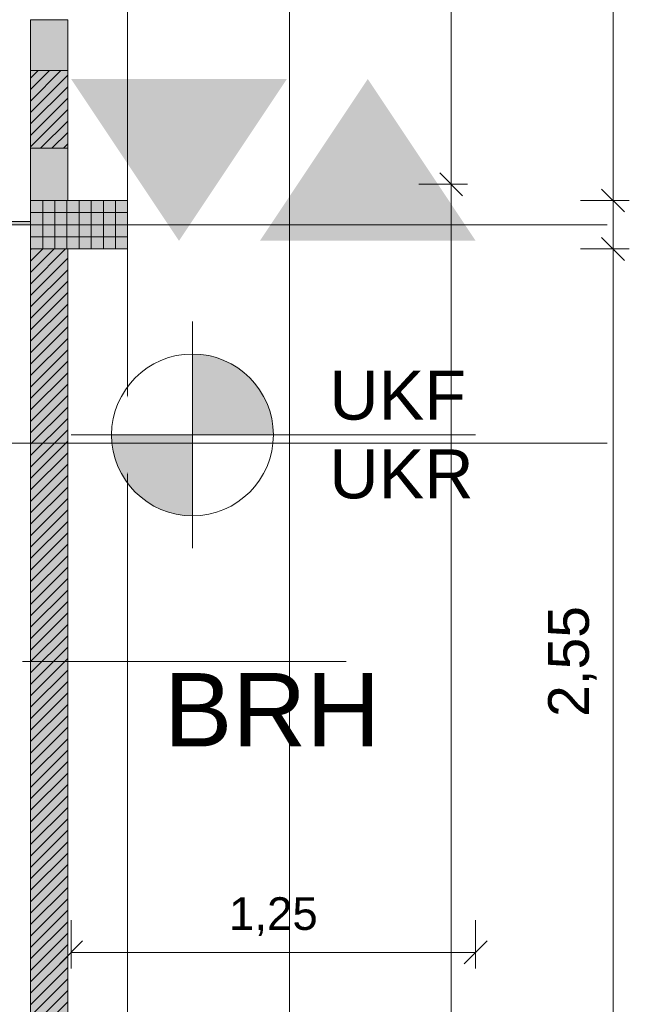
# Model space of a CAD drawing. Header units: metres. Extents: x -111 to 152, y -132 to 99.
# Tile 173 of 256: x 0.34 to 2.24, y -18.61 to -15.57. Entities that reach past the tile are written whole.
import ezdxf

# ---------------------------------------------------------------- set-up
doc = ezdxf.new("R2010")
doc.units = ezdxf.units.M
doc.header["$PDMODE"] = 1
doc.header["$PDSIZE"] = -2
doc.linetypes.add('Achsen 01', pattern=[5.291531, 3.175, -1.058062, 0.352704, -0.705764])
doc.linetypes.add('Raster 01', pattern=[2, 1, -1])
doc.layers.get('0').update_dxf_attribs({"lineweight": 25})
for name, color, linetype, lineweight, true_color in [('014_Fassadenarbeiten-000 Aufsicht Betonfertigteile', 7, 'Continuous', 9, 0xc0c0c0), ('014_Fassadenarbeiten-000 Aufsicht Filtermauerwerk', 7, 'Continuous', 9, 0xa6a6a6), ('032_Metallarbeiten-PR_Fassade', 7, 'Continuous', 13, 0x444444), ('AV1-Achsen', 1, 'Achsen 01', 18, 0xff0000), ('AV1-Raster', 7, 'Raster 01', 9, 0xa6a6a6)]:
    doc.layers.add(name, color=color, linetype=linetype, lineweight=lineweight, true_color=true_color)
for name, color, linetype, lineweight in [('014_Fassadenarbeiten-330 Betonfertigteile vertikal', 7, 'Continuous', 9), ('014_Fassadenarbeiten-330 Filtermauerwerk 11.5cm', 7, 'Continuous', 9), ('014_Fassadenarbeiten-330 Mauerwerk 11.5cm', 7, 'Continuous', 9), ('_1.35m (3D)', 7, 'Continuous', 9), ('_EG (2D)', 7, 'Continuous', 9), ('_GRU (2D)', 7, 'Continuous', 9), ('_Legende (2D)', 7, 'Continuous', 9), ('AV1-Schnitt Achsen', 7, 'Achsen 01', 18), ('Bemaßung-Bemaßung', 7, 'Continuous', 9), ('Keine', 7, 'Continuous', 9)]:
    doc.layers.add(name, color=color, linetype=linetype, lineweight=lineweight)
doc.layers.get('0').freeze()
doc.styles.add('Arial', font='arial.ttf')
doc.dimstyles.new('COE 50', dxfattribs={"dimtxt": 126.090495, "dimasz": 0.001414, "dimexe": 0.001, "dimexo": 0.01, "dimgap": 0.001, "dimtad": 1, "dimdec": 3, "dimtxsty": 'Arial', "dimblk": 'VW_SLASH-3', "dimblk1": 'VW_SLASH-3', "dimblk2": 'VW_SLASH-3', "dimcen": 0, "dimadec": 3, "dimazin": 0, "dimtfac": 0.8, "dimtdec": 3, "dimtix": 1, "dimtmove": 0, "dimatfit": 0, "dimldrblk": 'VW_SLASH-2', "dimfxl": 0.002, "dimfxlon": 1, "dimfrac": 2, "dimtolj": 1, "dimarcsym": 0})
pattern_1 = [(45, (0, 0), (0.01767767, -0.01767767), [])]

# ---------------------------------------------------------------- blocks, each defined once
blk = doc.blocks.new('Group-2')
at = {"layer": 'AV1-Raster'}
for p, q in [((1.35, -16.2), (-40.5, -16.2)), ((1.35, -17.55), (-40.5, -17.55))]:
    blk.add_line(p, q, dxfattribs=at)
blk = doc.blocks.new('1.35m (3D)')
at = {"layer": 'AV1-Raster', "color": 7}
blk.add_blockref('Group-2', (0, 0), dxfattribs=at)
blk = doc.blocks.new('VW_SLASH-3')
at = {"color": 0, "linetype": 'ByBlock', "lineweight": -2, "transparency": 16777216}
blk.add_line((0, 0), (-1, 0), dxfattribs=at)
at = {"color": 0, "linetype": 'Continuous', "lineweight": 15, "transparency": 16777216, "flags": 128}
blk.add_lwpolyline([(0.5, 0.5), (-0.5, -0.5)], dxfattribs=at)
blk = doc.blocks.new('*D403')
at = {"layer": 'Bemaßung-Bemaßung', "color": 0, "lineweight": -2}
for p, q in [((3.075, -13.5), (3.225, -13.5)), ((3.175, -16.1293), (3.175, -13.5707)), ((3.075, -16.2), (3.225, -16.2))]:
    blk.add_line(p, q, dxfattribs=at)
at = {"layer": 'Defpoints', "color": 0}
for p in [(0, -13.5), (3.175, -13.5), (0, -16.2)]:
    blk.add_point(p, dxfattribs=at)
at = {"layer": 'Bemaßung-Bemaßung', "color": 0, "lineweight": -2, "xscale": 0.070693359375, "yscale": 0.070693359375, "zscale": 0.070693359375}
for p, rotation in [((3.175, -13.5), 90), ((3.175, -16.2), 270)]:
    blk.add_blockref('VW_SLASH-3', p, dxfattribs=dict(at, rotation=rotation))
at = {"layer": 'Bemaßung-Bemaßung', "color": 0, "insert": (3.0492, -14.85), "char_height": 0.12609, "attachment_point": 5, "rotation": 90, "style": 'Arial'}
blk.add_mtext('\\A1;2,70', dxfattribs=at)
blk = doc.blocks.new('VW_SLASH-2')
at = {"color": 0, "linetype": 'ByBlock', "lineweight": -2, "transparency": 16777216}
blk.add_line((0, 0), (-1, 0), dxfattribs=at)
at = {"color": 0, "linetype": 'Continuous', "lineweight": 15, "transparency": 16777216, "flags": 128}
blk.add_lwpolyline([(0.5, 0.5), (-0.5, -0.5)], dxfattribs=at)
blk = doc.blocks.new('*D417')
at = {"layer": 'Bemaßung-Bemaßung', "color": 0, "lineweight": -2}
for p, q in [((2.075, -13.575), (2.225, -13.575)), ((2.175, -16.0543), (2.175, -13.6457)), ((2.075, -16.125), (2.225, -16.125))]:
    blk.add_line(p, q, dxfattribs=at)
at = {"layer": 'Defpoints', "color": 0}
for p in [(0.675, -13.575), (2.175, -13.575), (0.675, -16.125)]:
    blk.add_point(p, dxfattribs=at)
at = {"layer": 'Bemaßung-Bemaßung', "color": 0, "lineweight": -2, "xscale": 0.070693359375, "yscale": 0.070693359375, "zscale": 0.070693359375}
for p, rotation in [((2.175, -13.575), 90), ((2.175, -16.125), 270)]:
    blk.add_blockref('VW_SLASH-3', p, dxfattribs=dict(at, rotation=rotation))
at = {"layer": 'Bemaßung-Bemaßung', "color": 0, "insert": (2.0492, -14.85), "char_height": 0.12609, "attachment_point": 5, "rotation": 90, "style": 'Arial'}
blk.add_mtext('\\A1;2,55', dxfattribs=at)
blk = doc.blocks.new('*D418')
at = {"layer": 'Bemaßung-Bemaßung', "color": 0, "lineweight": -2}
for p, q in [((2.175, -16.0543), (2.175, -15.9836)), ((2.075, -16.125), (2.225, -16.125)), ((2.175, -16.275), (2.175, -16.125)), ((2.075, -16.275), (2.225, -16.275)), ((2.175, -16.3457), (2.175, -16.4164))]:
    blk.add_line(p, q, dxfattribs=at)
at = {"layer": 'Defpoints', "color": 0}
for p in [(0.675, -16.125), (2.175, -16.125), (0.675, -16.275)]:
    blk.add_point(p, dxfattribs=at)
at = {"layer": 'Bemaßung-Bemaßung', "color": 0, "lineweight": -2, "xscale": 0.070693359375, "yscale": 0.070693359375, "zscale": 0.070693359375}
for p, rotation in [((2.175, -16.125), 270), ((2.175, -16.275), 90)]:
    blk.add_blockref('VW_SLASH-3', p, dxfattribs=dict(at, rotation=rotation))
at = {"layer": 'Bemaßung-Bemaßung', "color": 0, "insert": (2.3644, -16.2), "char_height": 0.12609, "attachment_point": 5, "rotation": 90, "style": 'Arial'}
blk.add_mtext('\\A1;15', dxfattribs=at)
blk = doc.blocks.new('*D419')
at = {"layer": 'Bemaßung-Bemaßung', "color": 0, "lineweight": -2}
for p, q in [((2.075, -16.275), (2.225, -16.275)), ((2.175, -18.7543), (2.175, -16.3457)), ((2.075, -18.825), (2.225, -18.825))]:
    blk.add_line(p, q, dxfattribs=at)
at = {"layer": 'Defpoints', "color": 0}
for p in [(0.675, -16.275), (2.175, -16.275), (0.675, -18.825)]:
    blk.add_point(p, dxfattribs=at)
at = {"layer": 'Bemaßung-Bemaßung', "color": 0, "lineweight": -2, "xscale": 0.070693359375, "yscale": 0.070693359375, "zscale": 0.070693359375}
for p, rotation in [((2.175, -16.275), 90), ((2.175, -18.825), 270)]:
    blk.add_blockref('VW_SLASH-3', p, dxfattribs=dict(at, rotation=rotation))
at = {"layer": 'Bemaßung-Bemaßung', "color": 0, "insert": (2.0492, -17.55), "char_height": 0.12609, "attachment_point": 5, "rotation": 90, "style": 'Arial'}
blk.add_mtext('\\A1;2,55', dxfattribs=at)
blk = doc.blocks.new('*D431')
at = {"layer": 'Bemaßung-Bemaßung', "color": 0, "lineweight": -2}
for p, q in [((1.075, -8.25), (1.225, -8.25)), ((1.175, -21.4043), (1.175, -8.3207)), ((1.075, -21.475), (1.225, -21.475))]:
    blk.add_line(p, q, dxfattribs=at)
at = {"layer": 'Defpoints', "color": 0}
for p in [(-1.77, -8.25), (1.175, -8.25), (-2.7, -21.475)]:
    blk.add_point(p, dxfattribs=at)
at = {"layer": 'Bemaßung-Bemaßung', "color": 0, "lineweight": -2, "xscale": 0.070693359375, "yscale": 0.070693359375, "zscale": 0.070693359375}
for p, rotation in [((1.175, -8.25), 89.99999999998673), ((1.175, -21.475), 269.9999999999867)]:
    blk.add_blockref('VW_SLASH-3', p, dxfattribs=dict(at, rotation=rotation))
at = {"layer": 'Bemaßung-Bemaßung', "color": 0, "insert": (1.0283, -14.8625), "char_height": 0.12609, "attachment_point": 5, "rotation": 90, "style": 'Arial'}
blk.add_mtext('\\A1;13,22\\S5^ ;', dxfattribs=at)
blk = doc.blocks.new('*D597')
at = {"layer": 'Bemaßung-Bemaßung', "color": 0, "lineweight": -2}
for p, q in [((1.575, -16.075), (1.725, -16.075)), ((1.675, -16.1457), (1.675, -21.6543)), ((1.575, -21.725), (1.725, -21.725))]:
    blk.add_line(p, q, dxfattribs=at)
at = {"layer": 'Defpoints', "color": 0}
for p in [(0.125, -16.075), (0.125, -21.725), (1.675, -21.725)]:
    blk.add_point(p, dxfattribs=at)
at = {"layer": 'Bemaßung-Bemaßung', "color": 0, "lineweight": -2, "xscale": 0.070693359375, "yscale": 0.070693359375, "zscale": 0.070693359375}
for p, rotation in [((1.675, -16.075), 90.00000000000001), ((1.675, -21.725), 270)]:
    blk.add_blockref('VW_SLASH-3', p, dxfattribs=dict(at, rotation=rotation))
at = {"layer": 'Bemaßung-Bemaßung', "color": 0, "insert": (1.5492, -18.9), "char_height": 0.12609, "attachment_point": 5, "rotation": 90, "style": 'Arial'}
blk.add_mtext('\\A1;5,65', dxfattribs=at)
blk = doc.blocks.new('*D598')
at = {"layer": 'Bemaßung-Bemaßung', "color": 0, "lineweight": -2}
for p, q in [((1.575, -13.625), (1.725, -13.625)), ((1.675, -13.6957), (1.675, -16.0043)), ((1.575, -16.075), (1.725, -16.075))]:
    blk.add_line(p, q, dxfattribs=at)
at = {"layer": 'Defpoints', "color": 0}
for p in [(-0.125, -13.625), (0.125, -16.075), (1.675, -16.075)]:
    blk.add_point(p, dxfattribs=at)
at = {"layer": 'Bemaßung-Bemaßung', "color": 0, "lineweight": -2, "xscale": 0.070693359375, "yscale": 0.070693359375, "zscale": 0.070693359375}
for p, rotation in [((1.675, -13.625), 90.00000000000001), ((1.675, -16.075), 270)]:
    blk.add_blockref('VW_SLASH-3', p, dxfattribs=dict(at, rotation=rotation))
at = {"layer": 'Bemaßung-Bemaßung', "color": 0, "insert": (1.5492, -14.85), "char_height": 0.12609, "attachment_point": 5, "rotation": 90, "style": 'Arial'}
blk.add_mtext('\\A1;2,45', dxfattribs=at)
blk = doc.blocks.new('Group-765')
at = {"layer": 'Keine', "color": 7, "linetype": 'Continuous', "lineweight": 9, "transparency": 33554687}
for points in [[(0.5004, -15.7496), (0.8337, -16.2496), (1.167, -15.7496)], [(1.0837, -16.2496), (1.417, -15.7496), (1.7504, -16.2496)]]:
    blk.add_solid(points, dxfattribs=at)
blk = doc.blocks.new('Group-766')
at = {"layer": 'Keine', "color": 7, "transparency": 33554687, "char_height": 0.15131, "attachment_point": 4, "line_spacing_factor": 0.967718, "style": 'Arial'}
for s, insert in [('UKF', (1.298, -16.7279)), ('UKR', (1.298, -16.9713))]:
    blk.add_mtext(s, dxfattribs=dict(at, insert=insert))
at = {"color": 255, "linetype": 'Continuous', "lineweight": 9, "transparency": 33554687}
blk.add_wipeout([(0.8757, -17.0996), (0.6989, -17.0266), (0.6254, -16.8499), (0.6983, -16.6731), (0.875, -16.5996), (1.0519, -16.6725), (1.1254, -16.8492), (1.0524, -17.0261)], dxfattribs=at).dxf.layer = 'Keine'
at = {"layer": 'Keine', "linetype": 'Continuous', "lineweight": 0, "transparency": 33554687}
h = blk.add_hatch(color=7, dxfattribs=at)
edge = h.paths.add_edge_path()
edge.add_arc((0.8754, -16.8496), 0.25, 0, 90)
edge.add_line((0.8754, -16.5996), (0.8754, -16.8496))
edge.add_line((0.8754, -16.8496), (1.1254, -16.8496))
h = blk.add_hatch(color=7, dxfattribs=at)
edge = h.paths.add_edge_path()
edge.add_arc((0.8754, -16.8496), 0.25, 180, 270)
edge.add_line((0.8754, -17.0996), (0.8754, -16.8496))
edge.add_line((0.8754, -16.8496), (0.6254, -16.8496))
at = {"layer": 'Keine', "color": 7, "linetype": 'Continuous', "lineweight": 9, "transparency": 33554687}
for p, q in [((0.8754, -16.4996), (0.8754, -17.1996)), ((0.5004, -16.8496), (1.7504, -16.8496))]:
    blk.add_line(p, q, dxfattribs=at)
blk.add_circle((0.8754, -16.8496), 0.25, dxfattribs=at)
for start, end in [(0, 90), (180, 270)]:
    blk.add_arc((0.8754, -16.8496), 0.25, start, end, dxfattribs=at)
blk = doc.blocks.new('*D1949')
at = {"layer": 'Bemaßung-Bemaßung', "color": 0, "linetype": 'Continuous', "lineweight": -2, "transparency": 33554687}
for p, q in [((0.5004, -18.3492), (0.5004, -18.4992)), ((1.7504, -18.3492), (1.7504, -18.4992)), ((1.6797, -18.4492), (0.5711, -18.4492))]:
    blk.add_line(p, q, dxfattribs=at)
at = {"layer": 'Defpoints', "color": 0, "transparency": 33554687}
for p in [(0.5004, -18.1992), (1.7504, -18.1992), (0.5004, -18.4492)]:
    blk.add_point(p, dxfattribs=at)
at = {"layer": 'Bemaßung-Bemaßung', "color": 0, "lineweight": -2, "xscale": 0.070693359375, "yscale": 0.070693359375, "zscale": 0.070693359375, "rotation": 180}
blk.add_blockref('VW_SLASH-3', (0.5004, -18.4492), dxfattribs=at)
at = {"layer": 'Bemaßung-Bemaßung', "color": 0, "lineweight": -2, "xscale": 0.070693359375, "yscale": 0.070693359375, "zscale": 0.070693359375}
blk.add_blockref('VW_SLASH-3', (1.7504, -18.4492), dxfattribs=at)
at = {"layer": 'Bemaßung-Bemaßung', "color": 0, "lineweight": 25, "transparency": 33554687, "insert": (1.1254, -18.3385), "char_height": 0.10087, "attachment_point": 5, "style": 'Arial'}
blk.add_mtext('\\A1;1,25', dxfattribs=at)
blk = doc.blocks.new('Group-718')
at = {"layer": 'AV1-Achsen'}
blk.add_line((-43.35, -16.2), (4.2, -16.2), dxfattribs=at)
blk = doc.blocks.new('Group-723')
at = {"layer": 'AV1-Schnitt Achsen'}
blk.add_line((-43.35, -16.875), (4.2, -16.875), dxfattribs=at)
blk = doc.blocks.new('GRU (2D)')
at = {"layer": 'AV1-Achsen', "color": 7}
blk.add_blockref('Group-718', (0, 0), dxfattribs=at)
at = {"layer": 'AV1-Schnitt Achsen', "color": 7}
blk.add_blockref('Group-723', (0, 0), dxfattribs=at)
blk = doc.blocks.new('EG (2D)')
at = {"layer": '014_Fassadenarbeiten-000 Aufsicht Filtermauerwerk', "linetype": 'Continuous', "lineweight": 0, "true_color": 0xd19783, "transparency": 33554559}
for points in [[(0.49, -15.7238), (0.375, -15.7238), (0.375, -15.5663), (0.49, -15.5663)], [(0.49, -16.125), (0.375, -16.125), (0.375, -15.9638), (0.49, -15.9638)]]:
    blk.add_hatch(color=33, dxfattribs=at).paths.add_polyline_path(points)
at = {"layer": '014_Fassadenarbeiten-330 Betonfertigteile vertikal', "linetype": 'Continuous', "lineweight": 0}
blk.add_hatch(color=9, dxfattribs=at).paths.add_polyline_path([(0.675, -16.125), (0.675, -16.275), (0.375, -16.275), (0.375, -16.125)])
at = {"layer": '014_Fassadenarbeiten-330 Betonfertigteile vertikal', "linetype": 'Continuous', "lineweight": 9}
h = blk.add_hatch(dxfattribs=at)
h.set_pattern_fill('Stahlbetonfertigteil', color=8, style=0, pattern_type=2)
h.set_pattern_definition([(-90, (0, 0), (0.0375, 0), [])])
h.paths.add_polyline_path([(0.675, -16.125), (0.675, -16.275), (0.375, -16.275), (0.375, -16.125)])
at = {"layer": '014_Fassadenarbeiten-330 Betonfertigteile vertikal', "linetype": 'Continuous', "lineweight": 13}
h = blk.add_hatch(dxfattribs=at)
h.set_pattern_fill('Stahlbetonfertigteil-1', color=8, style=0, pattern_type=2)
h.set_pattern_definition([(0, (0, 0), (2e-18, -0.0375), [])])
h.paths.add_polyline_path([(0.675, -16.125), (0.675, -16.275), (0.375, -16.275), (0.375, -16.125)])
at = {"layer": '014_Fassadenarbeiten-330 Filtermauerwerk 11.5cm', "linetype": 'Continuous', "lineweight": 0, "true_color": 0xd19783}
blk.add_hatch(color=33, dxfattribs=at).paths.add_polyline_path([(0.49, -15.9638), (0.375, -15.9638), (0.375, -15.7238), (0.49, -15.7238)])
at = {"layer": '014_Fassadenarbeiten-330 Filtermauerwerk 11.5cm', "linetype": 'Continuous', "lineweight": 9}
h = blk.add_hatch(dxfattribs=at)
h.set_pattern_fill('Mauerwerk Münster', color=8, style=0, pattern_type=2)
h.set_pattern_definition(pattern_1)
h.paths.add_polyline_path([(0.49, -15.9638), (0.375, -15.9638), (0.375, -15.7238), (0.49, -15.7238)])
at = {"layer": '014_Fassadenarbeiten-330 Mauerwerk 11.5cm', "linetype": 'Continuous', "lineweight": 0, "true_color": 0xd19783}
blk.add_hatch(color=33, dxfattribs=at).paths.add_polyline_path([(0.375, -16.275), (0.49, -16.275), (0.49, -18.825), (0.375, -18.825)])
at = {"layer": '014_Fassadenarbeiten-330 Mauerwerk 11.5cm', "linetype": 'Continuous', "lineweight": 9}
h = blk.add_hatch(dxfattribs=at)
h.set_pattern_fill('Mauerwerk Münster', color=8, style=0, pattern_type=2)
h.set_pattern_definition(pattern_1)
h.paths.add_polyline_path([(0.375, -16.275), (0.49, -16.275), (0.49, -18.825), (0.375, -18.825)])
at = {"layer": '032_Metallarbeiten-PR_Fassade', "linetype": 'Continuous', "lineweight": 0}
blk.add_hatch(color=253, dxfattribs=at).paths.add_polyline_path([(0.375, -16.2), (0.1863, -16.2), (0.1863, -16.19), (0.375, -16.19)])
at = {"layer": '014_Fassadenarbeiten-000 Aufsicht Betonfertigteile', "flags": 128}
blk.add_lwpolyline([(0.305, -16.19), (0.21, -16.19), (0.21, -0.01), (0.305, -0.01), (0.305, 0.305), (0.675, 0.675), (0.675, -22.275), (0.305, -21.905)], close=True, dxfattribs=at)
at = {"layer": '014_Fassadenarbeiten-000 Aufsicht Filtermauerwerk', "flags": 128}
for points in [[(0.49, -15.7238), (0.375, -15.7238), (0.375, -15.5663), (0.49, -15.5663)], [(0.49, -16.125), (0.375, -16.125), (0.375, -15.9638), (0.49, -15.9638)]]:
    blk.add_lwpolyline(points, close=True, dxfattribs=at)
at = {"layer": '014_Fassadenarbeiten-330 Betonfertigteile vertikal', "flags": 128}
blk.add_lwpolyline([(0.675, -16.125), (0.675, -16.275), (0.375, -16.275), (0.375, -16.125)], close=True, dxfattribs=at)
at = {"layer": '014_Fassadenarbeiten-330 Filtermauerwerk 11.5cm', "flags": 128}
blk.add_lwpolyline([(0.49, -15.9638), (0.375, -15.9638), (0.375, -15.7238), (0.49, -15.7238)], close=True, dxfattribs=at)
at = {"layer": '014_Fassadenarbeiten-330 Mauerwerk 11.5cm', "flags": 128}
blk.add_lwpolyline([(0.375, -16.275), (0.49, -16.275), (0.49, -18.825), (0.375, -18.825)], close=True, dxfattribs=at)
at = {"layer": '032_Metallarbeiten-PR_Fassade', "color": 251, "flags": 128}
blk.add_lwpolyline([(0.375, -16.2), (0.1863, -16.2), (0.1863, -16.19), (0.375, -16.19)], close=True, dxfattribs=at)
at = {"layer": 'Keine', "color": 9, "linetype": 'Continuous', "lineweight": 13, "flags": 128}
blk.add_lwpolyline([(-39.825, 0.675), (0.675, 0.675), (0.675, -22.275), (-39.825, -22.275)], close=True, dxfattribs=at)
at = {"layer": 'Bemaßung-Bemaßung'}
for base, p1, p2, angle, text, picture, middle in [((1.175, -8.25), (-2.7, -21.475), (-1.77, -8.25), 90, '13,22\\S5^ ;', '*D431', (1.0283, -14.8625)), ((1.675, -16.075), (-0.125, -13.625), (0.125, -16.075), 270, '2,45', '*D598', (1.5492, -14.85)), ((1.675, -21.725), (0.125, -16.075), (0.125, -21.725), 270, '5,65', '*D597', (1.5492, -18.9))]:
    dim = blk.add_linear_dim(base=base, p1=p1, p2=p2, angle=angle, text=text, dimstyle='COE 50', override={"dimtxt": 0.12609, "dimasz": 0.070693, "dimexe": 0.05, "dimgap": 0.05, "dimpost": '<>', "dimtxsty": 'Arial', "dimtmove": 2, "dimfxl": 0.1}, dxfattribs=at)
    dim.commit()
    dim.dimension.update_dxf_attribs({"geometry": picture, "text_midpoint": middle})
at = {"layer": 'Bemaßung-Bemaßung', "color": 1}
dim = blk.add_aligned_dim(p1=(0, -16.2), p2=(0, -13.5), distance=-3.175, text='2,70', dimstyle='COE 50', override={"dimtxt": 0.12609, "dimasz": 0.070693, "dimexe": 0.05, "dimgap": 0.05, "dimpost": '<>', "dimtxsty": 'Arial', "dimtmove": 2, "dimfxl": 0.1}, dxfattribs=at)
dim.commit()
dim.dimension.update_dxf_attribs({"geometry": '*D403', "text_midpoint": (3.0492, -14.85)})
at = {"layer": 'Bemaßung-Bemaßung'}
for p1, p2, text, override, picture, middle in [((0.675, -16.125), (0.675, -13.575), '2,55', {"dimtxt": 0.12609, "dimasz": 0.070693, "dimexe": 0.05, "dimgap": 0.05, "dimpost": '<>', "dimtxsty": 'Arial', "dimtmove": 2, "dimfxl": 0.1}, '*D417', (2.0492, -14.85)), ((0.675, -16.275), (0.675, -16.125), '15', {"dimtxt": 0.12609, "dimasz": 0.070693, "dimexe": 0.05, "dimgap": 0.05, "dimpost": '<>', "dimtxsty": 'Arial', "dimtix": 0, "dimtmove": 2, "dimfxl": 0.1}, '*D418', (2.3644, -16.2)), ((0.675, -18.825), (0.675, -16.275), '2,55', {"dimtxt": 0.12609, "dimasz": 0.070693, "dimexe": 0.05, "dimgap": 0.05, "dimpost": '<>', "dimtxsty": 'Arial', "dimtmove": 2, "dimfxl": 0.1}, '*D419', (2.0492, -17.55))]:
    dim = blk.add_aligned_dim(p1=p1, p2=p2, distance=-1.5, text=text, dimstyle='COE 50', override=override, dxfattribs=at)
    dim.commit()
    dim.dimension.update_dxf_attribs({"geometry": picture, "text_midpoint": middle})
blk = doc.blocks.new('Legende (2D)')
at = {"layer": 'Keine', "color": 7, "transparency": 33554687}
for name in ['Group-765', 'Group-766']:
    blk.add_blockref(name, (0, 0), dxfattribs=at)
at = {"layer": 'Keine', "color": 7, "transparency": 33554687, "insert": (0.78702, -17.69915), "char_height": 0.226963, "attachment_point": 4, "line_spacing_factor": 0.969122, "style": 'Arial'}
blk.add_mtext('BRH', dxfattribs=at)
at = {"layer": 'Bemaßung-Bemaßung', "color": 7, "linetype": 'Continuous', "lineweight": 25, "transparency": 33554687}
dim = blk.add_linear_dim(base=(0.50037, -18.44915), p1=(1.75037, -18.19915), p2=(0.50037, -18.19915), text='1,25', dimstyle='COE 50', override={"dimtxt": 0.100872, "dimasz": 0.070693, "dimexe": 0.05, "dimgap": 0.05, "dimpost": '<>', "dimtxsty": 'Arial', "dimtmove": 2, "dimfxl": 0.1}, dxfattribs=at)
dim.commit()
dim.dimension.update_dxf_attribs({"geometry": '*D1949', "text_midpoint": (1.12537, -18.33853)})

msp = doc.modelspace()

# ---------------------------------------------------------------- block references
at = {"layer": '_1.35m (3D)'}
msp.add_blockref('1.35m (3D)', (0, 0), dxfattribs=at)

# ---------------------------------------------------------------- next in the draw order: block references
at = {"layer": '_EG (2D)'}
msp.add_blockref('EG (2D)', (0, 0), dxfattribs=at)

# ---------------------------------------------------------------- next in the draw order: block references
at = {"layer": '_Legende (2D)'}
msp.add_blockref('Legende (2D)', (0, 0), dxfattribs=at)

# ---------------------------------------------------------------- next in the draw order: block references
at = {"layer": '_GRU (2D)'}
msp.add_blockref('GRU (2D)', (0, 0), dxfattribs=at)

doc.saveas('drawing.dxf')
